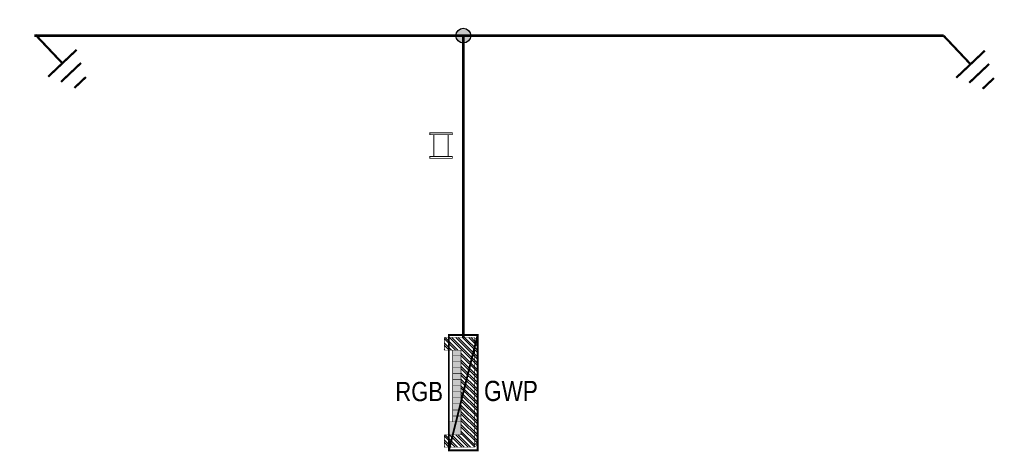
# Model space of a CAD drawing. Header units: millimetres. Extents: x 674178 to 809692, y 985018 to 1120486.
# Tile 1 of 4: x 709170 to 719418, y 1016490 to 1020978. Entities that reach past the tile are written whole.
import ezdxf
from ezdxf.enums import TextEntityAlignment as Align

# ---------------------------------------------------------------- set-up
doc = ezdxf.new("R2010")
doc.units = ezdxf.units.MM
doc.linetypes.add('DIVIDE2', pattern=[0.625, 0.25, -0.125, 0, -0.125, 0, -0.125])
for name, color, linetype in [('_IE_Bednarka ocynkowana FeZn 30x4mm', 94, 'DIVIDE2'), ('_IE_Otworowanie', 1, 'Continuous'), ('_IE_Połączenie spawane bednarki', 7, 'Continuous'), ('_IE_Przepust wodo- gazoszczelny IE', 1, 'Continuous'), ('_IE_Rozdzielnica nN', 240, 'Continuous'), ('_IE_Szyna GWP', 94, 'Continuous')]:
    doc.layers.add(name, color=color, linetype=linetype)
doc.layers.add('_IE_Uziemienia słupa ośw', color=82, linetype='Continuous', lineweight=35)
doc.styles.add('ARIAL', font='arial-narrow_[pl.allfont.net].ttf', dxfattribs={"width": 0.8})
doc.styles.get("Standard").update_dxf_attribs({"font": 'ARIAL.TTF'})

# ---------------------------------------------------------------- blocks, each defined once
blk = doc.blocks.new('*U957')
at = {"layer": '_IE_Rozdzielnica nN', "const_width": 2}
blk.add_lwpolyline([(30, 0), (30, -120), (0, -120), (0, 0)], close=True, dxfattribs=at)
blk.add_lwpolyline([(30, 0), (0, -120)], dxfattribs=at)
at = {"layer": '_IE_Rozdzielnica nN', "style": 'ARIAL', "flags": 12}
blk.add_attdef('NAZWA', text='', height=20, dxfattribs=at).set_placement((-46.3, 17.6), align=Align.MIDDLE)
blk = doc.blocks.new('Połączenie spawane bednarki')
at = {"layer": '_IE_Połączenie spawane bednarki', "ltscale": 6}
blk.add_hatch(color=0, dxfattribs=at).paths.add_polyline_path([(0, 7.7, -1), (0, -7.7, -1)])
at = {"layer": '_IE_Połączenie spawane bednarki', "color": 0}
blk.add_circle((0, 0), 7.69, dxfattribs=at)
blk = doc.blocks.new('Uziemienie słupa')
at = {"layer": '_IE_Uziemienia słupa ośw', "lineweight": 40, "const_width": 15}
for points in [[(272.1, 145.7), (272.1, -126.4)], [(359.4, 104.9), (359.4, -85.6)], [(453.6, 62), (453.6, -46.8)], [(0, 9.7), (272.1, 9.7)]]:
    blk.add_lwpolyline(points, dxfattribs=at)
blk = doc.blocks.new('*U1238')
at = {"layer": '_IE_Szyna GWP', "true_color": 0x9e9e00, "transparency": 33554687}
h = blk.add_hatch(dxfattribs=at)
h.set_pattern_fill('STEEL', color=54, scale=15, angle=270)
h.set_pattern_definition([(315, (-91014.657, -700605.137), (33.6759605, 33.6759605), []), (315, (-90990.845, -700605.137), (33.6759605, 33.6759605), [])])
h.paths.add_polyline_path([(-174, -438), (-347, -438), (-347, -566), (-32, -566), (-32, 573), (-347, 573), (-347, 441), (-174, 441)])
h.paths.add_polyline_path([(-32, -534), (0, -534), (0, 534), (-32, 534)])
at = {"layer": '_IE_Szyna GWP', "transparency": 33554687}
h = blk.add_hatch(color=7, dxfattribs=at)
h.dxf.hatch_style = 1
h.paths.add_polyline_path([(-174, 387), (-174, 441), (-260, 441), (-260, 387)])
h.paths.add_polyline_path([(-174, 324), (-174, 387), (-260, 387), (-260, 324)])
h.paths.add_polyline_path([(-174, 261), (-174, 324), (-260, 324), (-260, 261)])
h.paths.add_polyline_path([(-174, 198), (-174, 261), (-260, 261), (-260, 198)])
h.paths.add_polyline_path([(-174, 135), (-174, 198), (-260, 198), (-260, 135)])
h.paths.add_polyline_path([(-174, 9), (-174, 72), (-260, 72), (-260, 9)])
h.paths.add_polyline_path([(-174, -54), (-174, 9), (-260, 9), (-260, -54)])
h.paths.add_polyline_path([(-174, -117), (-174, -54), (-260, -54), (-260, -117)])
h.paths.add_polyline_path([(-174, -180), (-174, -117), (-260, -117), (-260, -180)])
h.paths.add_polyline_path([(-174, -243), (-174, -180), (-260, -180), (-260, -243)])
h.paths.add_polyline_path([(-174, -304), (-174, -243), (-260, -243), (-260, -304)])
h.paths.add_polyline_path([(-174, -304), (-260, -304), (-305, -304), (-305, -438), (-174, -438)])
h.paths.add_polyline_path([(-174, 72), (-174, 135), (-260, 135), (-260, 72)])
at = {"layer": '_IE_Szyna GWP'}
for points, const_width in [([(-347, 441), (-347, 573), (-32, 573), (-32, -566), (-347, -566)], 5), ([(-32, -566), (0, -534), (0, 534), (-32, 573)], 5), ([(-32, 534), (0, 534)], 5), ([(-347, 441), (-174, 441), (-174, -438), (-347, -438)], 5), ([(-260, 441), (-260, -304), (-174, -304)], 5), ([(-260, 387), (-174, 387)], 5), ([(-260, 324), (-174, 324)], 5), ([(-260, 261), (-174, 261)], 5), ([(-260, 198), (-174, 198)], 5), ([(-260, 135), (-174, 135)], 5), ([(-260, 72), (-174, 72)], 5), ([(-260, 9), (-174, 9)], 5), ([(-260, -54), (-174, -54)], 5), ([(-260, -117), (-174, -117)], 5), ([(-260, -180), (-174, -180)], 5), ([(-260, -304), (-305, -304), (-305, -438)], 5), ([(-260, -243), (-174, -243)], 5), ([(-347, -438), (-347, -566)], 5), ([(-32, -534), (0, -534)], 13.2)]:
    blk.add_lwpolyline(points, dxfattribs=dict(at, const_width=const_width))
at = {"layer": '_IE_Szyna GWP', "width": 0.8, "flags": 12}
blk.add_attdef('GWP', (-570, 25), '', height=210, dxfattribs=at)
blk = doc.blocks.new('*U3182')
blk.add_wipeout([(5, 271), (5, 251), (47, 251), (47, 25), (5, 25), (5, 5), (240, 5), (240, 25), (198, 25), (198, 251), (240, 251), (240, 271)]).dxf.layer = '_IE_Otworowanie'
at = {"layer": '_IE_Przepust wodo- gazoszczelny IE', "const_width": 10}
for points in [[(5, 251), (240, 251), (240, 271), (5, 271)], [(47, 251), (198, 251), (198, 25), (47, 25)], [(5, 25), (240, 25), (240, 5), (5, 5)]]:
    blk.add_lwpolyline(points, close=True, dxfattribs=at)

msp = doc.modelspace()

# ---------------------------------------------------------------- linework, layer by layer
at = {"layer": '_IE_Bednarka ocynkowana FeZn 30x4mm', "linetype": 'ByBlock', "ltscale": 10, "const_width": 30}
for points in [[(709323, 1020812), (718787, 1020812)], [(713787, 1017674), (713787, 1020812)]]:
    msp.add_lwpolyline(points, dxfattribs=at)

# ---------------------------------------------------------------- block references
at = {"xscale": 1.5, "yscale": 1.5, "zscale": 1.5, "rotation": 313.4034583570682}
for p in [(709323, 1020812), (718776, 1020802)]:
    msp.add_blockref('Uziemienie słupa', p, dxfattribs=at)
at = {"layer": '_IE_Bednarka ocynkowana FeZn 30x4mm', "linetype": 'ByBlock', "ltscale": 10, "xscale": 10, "yscale": 10, "zscale": 10}
msp.add_blockref('Połączenie spawane bednarki', (713787, 1020812), dxfattribs=at)
at = {"layer": '_IE_Przepust wodo- gazoszczelny IE'}
msp.add_blockref('*U3182', (713433, 1019532), dxfattribs=at)
at = {"layer": '_IE_Rozdzielnica nN'}
ref = msp.add_blockref('*U957', (713637, 1017700), dxfattribs=dict(at, xscale=10, yscale=10, zscale=10))
ref.add_attrib('NAZWA', 'RGB', dxfattribs={"height": 200, "style": 'ARIAL', "flags": 12}).set_placement((713328, 1017112), align=Align.MIDDLE)
at = {"layer": '_IE_Szyna GWP'}
ref = msp.add_blockref('*U1238', (713937, 1017100), dxfattribs=at)
ref.add_attrib('SWP', 'GWP', (714003, 1017013), dxfattribs={"height": 210, "width": 0.8, "flags": 12})

doc.saveas('drawing.dxf')
